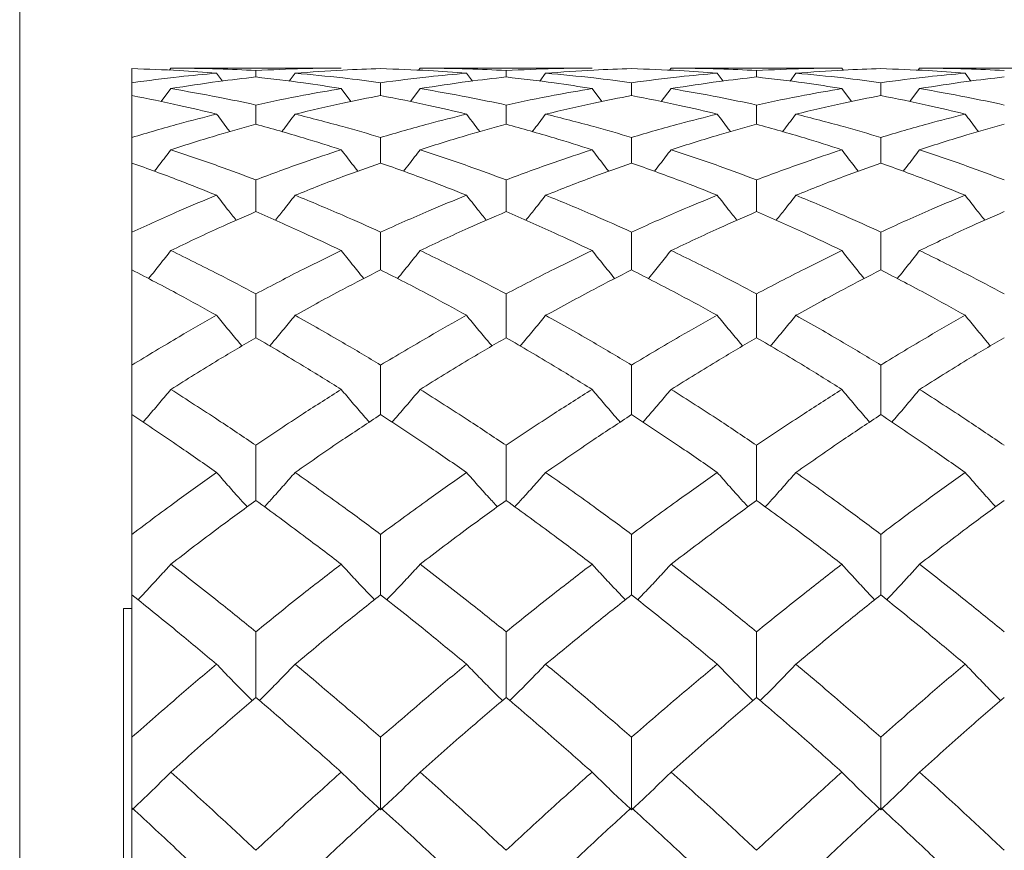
# Model space of a CAD drawing. Header units: inches. Extents: x 0.8 to 21, y 1.2 to 16.5.
# Tile 76 of 88: x 13.792 to 14.076, y 9.154 to 9.394. Entities that reach past the tile are written whole.
import ezdxf

# ---------------------------------------------------------------- set-up
doc = ezdxf.new("R2010")
doc.units = ezdxf.units.IN
doc.header["$MEASUREMENT"] = 0

msp = doc.modelspace()

# ---------------------------------------------------------------- linework, layer by layer
at = {"color": 7, "linetype": 'Continuous', "lineweight": 15}
for p, q in [((13.79172, 9.55174), (13.79172, 9.01771)), ((13.82413, 9.3799), (13.82413, 9.37585)), ((13.83535, 9.38005), (13.83491, 9.37945)), ((13.88452, 9.38005), (13.83535, 9.38005)), ((13.84856, 9.37857), (13.85022, 9.37632)), ((13.85986, 9.37749), (13.85986, 9.37936)), ((13.8712, 9.37857), (13.86951, 9.3763)), ((13.9073, 9.38005), (13.90685, 9.37945)), ((13.95691, 9.38005), (13.9073, 9.38005)), ((13.92068, 9.37857), (13.92236, 9.37632)), ((13.9321, 9.37749), (13.9321, 9.37936)), ((13.94352, 9.37857), (13.94182, 9.3763)), ((13.97971, 9.38005), (13.97927, 9.37945)), ((14.02898, 9.38005), (13.97971, 9.38005)), ((13.99305, 9.37857), (13.99472, 9.37633)), ((14.00441, 9.37749), (14.00441, 9.37936)), ((14.01573, 9.37857), (14.01405, 9.37629)), ((14.02898, 9.38005), (14.02939, 9.37948)), ((14.05145, 9.38005), (14.05101, 9.37945)), ((14.1005, 9.38005), (14.05145, 9.38005)), ((14.06462, 9.37857), (14.06627, 9.37632)), ((13.82413, 9.37585), (13.82413, 9.37213)), ((13.8959, 9.37213), (13.8959, 9.37585)), ((13.96832, 9.37213), (13.96832, 9.37585)), ((14.04023, 9.37213), (14.04023, 9.37585)), ((13.83535, 9.37414), (13.83257, 9.37038)), ((13.88452, 9.37414), (13.88731, 9.3704)), ((13.9073, 9.37414), (13.90448, 9.37038)), ((13.95691, 9.37414), (13.95971, 9.3704)), ((13.97971, 9.37414), (13.97689, 9.37037)), ((14.02898, 9.37414), (14.03175, 9.3704)), ((14.05145, 9.37414), (14.04867, 9.37037)), ((13.82413, 9.37213), (13.82413, 9.36004)), ((13.85986, 9.36384), (13.85986, 9.3694)), ((13.9321, 9.36384), (13.9321, 9.3694)), ((14.00441, 9.36384), (14.00441, 9.3694)), ((13.82413, 9.36004), (13.82413, 9.35265)), ((13.8959, 9.35265), (13.8959, 9.36004)), ((13.96832, 9.35265), (13.96832, 9.36004)), ((14.04023, 9.35265), (14.04023, 9.36004)), ((13.82413, 9.35265), (13.82413, 9.33271)), ((13.85986, 9.33861), (13.85986, 9.34779)), ((13.9321, 9.33861), (13.9321, 9.34779)), ((14.00441, 9.33861), (14.00441, 9.34779)), ((13.82413, 9.33271), (13.82413, 9.32178)), ((13.8959, 9.32178), (13.8959, 9.33271)), ((13.96832, 9.32178), (13.96832, 9.33271)), ((14.04023, 9.32178), (14.04023, 9.33271)), ((13.82413, 9.32178), (13.82413, 9.29431)), ((13.85986, 9.30221), (13.85986, 9.31486)), ((13.9321, 9.30221), (13.9321, 9.31486)), ((14.00441, 9.30221), (14.00441, 9.31486)), ((13.82413, 9.29431), (13.82413, 9.28)), ((13.8959, 9.28), (13.8959, 9.29431)), ((13.96832, 9.28), (13.96832, 9.29431)), ((14.04023, 9.28), (14.04023, 9.29431)), ((13.82413, 9.28), (13.82413, 9.24542)), ((13.85986, 9.25521), (13.85986, 9.27113)), ((13.9321, 9.25521), (13.9321, 9.27113)), ((14.00441, 9.25521), (14.00441, 9.27113)), ((13.82413, 9.24542), (13.82413, 9.22796)), ((13.8959, 9.22796), (13.8959, 9.24542)), ((13.96832, 9.22796), (13.96832, 9.24542)), ((14.04023, 9.22796), (14.04023, 9.24542)), ((13.82413, 9.22796), (13.82413, 9.18684)), ((13.82413, 9.22405), (13.82172, 9.22405)), ((13.82172, 9.22405), (13.82172, 9.05885)), ((13.85986, 9.19835), (13.85986, 9.21729)), ((13.9321, 9.19835), (13.9321, 9.21729)), ((14.00441, 9.19835), (14.00441, 9.21729)), ((13.82413, 9.18684), (13.82413, 9.1665)), ((13.8959, 9.1665), (13.8959, 9.18684)), ((13.96832, 9.1665), (13.96832, 9.18684)), ((14.04023, 9.1665), (14.04023, 9.18684)), ((13.82413, 9.1665), (13.82413, 9.11947))]:
    msp.add_line(p, q, dxfattribs=at)
for points, knots in [([(13.82413, 9.3799), (13.82867, 9.37975), (13.8368, 9.37947), (13.84496, 9.37885), (13.84856, 9.37857)], [0, 0, 0, 0, 0.559197, 1, 1, 1, 1]), ([(13.82413, 9.37585), (13.82867, 9.37645), (13.8368, 9.37752), (13.84496, 9.37825), (13.84856, 9.37857)], [0, 0, 0, 0, 0.559197, 1, 1, 1, 1]), ([(13.83535, 9.38005), (13.83991, 9.38001), (13.84807, 9.37995), (13.85626, 9.37954), (13.85986, 9.37936)], [0, 0, 0, 0, 0.559287, 1, 1, 1, 1]), ([(13.85986, 9.37936), (13.86446, 9.37958), (13.87267, 9.37998), (13.88089, 9.38003), (13.88452, 9.38005)], [0, 0, 0, 0, 0.5594855, 1, 1, 1, 1]), ([(13.8712, 9.37857), (13.8758, 9.37891), (13.88403, 9.37952), (13.89227, 9.37979), (13.8959, 9.3799)], [0, 0, 0, 0, 0.559577, 1, 1, 1, 1]), ([(13.8712, 9.37857), (13.8758, 9.37816), (13.88403, 9.37742), (13.89227, 9.37633), (13.8959, 9.37585)], [0, 0, 0, 0, 0.559577, 1, 1, 1, 1]), ([(13.8959, 9.3799), (13.90052, 9.37975), (13.90878, 9.37947), (13.91704, 9.37884), (13.92068, 9.37857)], [0, 0, 0, 0, 0.559775, 1, 1, 1, 1]), ([(13.8959, 9.37585), (13.90052, 9.37645), (13.90878, 9.37752), (13.91704, 9.37825), (13.92068, 9.37857)], [0, 0, 0, 0, 0.559775, 1, 1, 1, 1]), ([(13.9073, 9.38005), (13.91193, 9.38001), (13.92019, 9.37995), (13.92846, 9.37954), (13.9321, 9.37936)], [0, 0, 0, 0, 0.559867, 1, 1, 1, 1]), ([(13.9321, 9.37936), (13.93673, 9.37958), (13.945, 9.37998), (13.95327, 9.38003), (13.95691, 9.38005)], [0, 0, 0, 0, 0.560066, 1, 1, 1, 1]), ([(13.94352, 9.37857), (13.94815, 9.37891), (13.95642, 9.37952), (13.96468, 9.37979), (13.96832, 9.3799)], [0, 0, 0, 0, 0.560157, 1, 1, 1, 1]), ([(13.94352, 9.37857), (13.94815, 9.37816), (13.95642, 9.37742), (13.96468, 9.37633), (13.96832, 9.37585)], [0, 0, 0, 0, 0.560157, 1, 1, 1, 1]), ([(13.96832, 9.3799), (13.97294, 9.37975), (13.98119, 9.37947), (13.98943, 9.37884), (13.99305, 9.37857)], [0, 0, 0, 0, 0.560356, 1, 1, 1, 1]), ([(13.96832, 9.37585), (13.97294, 9.37645), (13.98119, 9.37752), (13.98943, 9.37825), (13.99305, 9.37857)], [0, 0, 0, 0, 0.560356, 1, 1, 1, 1]), ([(13.97971, 9.38005), (13.98433, 9.38001), (13.99257, 9.37995), (14.00079, 9.37954), (14.00441, 9.37936)], [0, 0, 0, 0, 0.560447, 1, 1, 1, 1]), ([(14.00441, 9.37936), (14.00901, 9.37958), (14.01721, 9.37998), (14.02538, 9.38003), (14.02898, 9.38005)], [0, 0, 0, 0, 0.560645, 1, 1, 1, 1]), ([(14.01573, 9.37857), (14.02032, 9.37891), (14.0285, 9.37952), (14.03665, 9.37979), (14.04023, 9.3799)], [0, 0, 0, 0, 0.560736, 1, 1, 1, 1]), ([(14.01573, 9.37857), (14.02032, 9.37816), (14.0285, 9.37742), (14.03665, 9.37633), (14.04023, 9.37585)], [0, 0, 0, 0, 0.560736, 1, 1, 1, 1]), ([(14.04023, 9.3799), (14.04478, 9.37975), (14.0529, 9.37947), (14.06104, 9.37884), (14.06462, 9.37857)], [0, 0, 0, 0, 0.559555, 1, 1, 1, 1]), ([(14.04023, 9.37585), (14.04478, 9.37645), (14.0529, 9.37752), (14.06104, 9.37825), (14.06462, 9.37857)], [0, 0, 0, 0, 0.559555, 1, 1, 1, 1]), ([(14.05145, 9.38005), (14.056, 9.38001), (14.06413, 9.37995), (14.0723, 9.37954), (14.0759, 9.37936)], [0, 0, 0, 0, 0.559215, 1, 1, 1, 1]), ([(13.83535, 9.37414), (13.83991, 9.37485), (13.84807, 9.37614), (13.85626, 9.37708), (13.85986, 9.37749)], [0, 0, 0, 0, 0.559287, 1, 1, 1, 1]), ([(13.85986, 9.37749), (13.86446, 9.37696), (13.87267, 9.376), (13.88089, 9.37471), (13.88452, 9.37414)], [0, 0, 0, 0, 0.559485, 1, 1, 1, 1]), ([(13.9073, 9.37414), (13.91193, 9.37485), (13.92019, 9.37614), (13.92846, 9.37708), (13.9321, 9.37749)], [0, 0, 0, 0, 0.559867, 1, 1, 1, 1]), ([(13.9321, 9.37749), (13.93673, 9.37696), (13.945, 9.376), (13.95327, 9.37471), (13.95691, 9.37414)], [0, 0, 0, 0, 0.560066, 1, 1, 1, 1]), ([(13.97971, 9.37414), (13.98433, 9.37486), (13.99257, 9.37614), (14.00079, 9.37708), (14.00441, 9.37749)], [0, 0, 0, 0, 0.560447, 1, 1, 1, 1]), ([(14.00441, 9.37749), (14.00901, 9.37696), (14.01721, 9.37601), (14.02538, 9.37471), (14.02898, 9.37414)], [0, 0, 0, 0, 0.560645, 1, 1, 1, 1]), ([(14.05145, 9.37414), (14.056, 9.37485), (14.06413, 9.37614), (14.0723, 9.37708), (14.0759, 9.37749)], [0, 0, 0, 0, 0.559215, 1, 1, 1, 1]), ([(13.83535, 9.37414), (13.83991, 9.37335), (13.84807, 9.37193), (13.85626, 9.37018), (13.85986, 9.3694)], [0, 0, 0, 0, 0.559287, 1, 1, 1, 1]), ([(13.85986, 9.3694), (13.86446, 9.37038), (13.87267, 9.37212), (13.88089, 9.37352), (13.88452, 9.37414)], [0, 0, 0, 0, 0.559485, 1, 1, 1, 1]), ([(13.9073, 9.37414), (13.91193, 9.37335), (13.92019, 9.37193), (13.92846, 9.37018), (13.9321, 9.3694)], [0, 0, 0, 0, 0.559867, 1, 1, 1, 1]), ([(13.9321, 9.3694), (13.93673, 9.37038), (13.945, 9.37212), (13.95327, 9.37352), (13.95691, 9.37414)], [0, 0, 0, 0, 0.560066, 1, 1, 1, 1]), ([(13.97971, 9.37414), (13.98433, 9.37334), (13.99257, 9.37193), (14.00079, 9.37018), (14.00441, 9.3694)], [0, 0, 0, 0, 0.560447, 1, 1, 1, 1]), ([(14.00441, 9.3694), (14.00901, 9.37038), (14.01721, 9.37212), (14.02538, 9.37352), (14.02898, 9.37414)], [0, 0, 0, 0, 0.560645, 1, 1, 1, 1]), ([(14.05145, 9.37414), (14.056, 9.37335), (14.06413, 9.37193), (14.0723, 9.37018), (14.0759, 9.3694)], [0, 0, 0, 0, 0.559215, 1, 1, 1, 1]), ([(13.82413, 9.37213), (13.82867, 9.37122), (13.8368, 9.36959), (13.84496, 9.36763), (13.84856, 9.36677)], [0, 0, 0, 0, 0.559197, 1, 1, 1, 1]), ([(13.8712, 9.36677), (13.8758, 9.36786), (13.88403, 9.36981), (13.89227, 9.37142), (13.8959, 9.37213)], [0, 0, 0, 0, 0.559577, 1, 1, 1, 1]), ([(13.8959, 9.37213), (13.90052, 9.37122), (13.90878, 9.3696), (13.91704, 9.36763), (13.92068, 9.36677)], [0, 0, 0, 0, 0.559775, 1, 1, 1, 1]), ([(13.94352, 9.36677), (13.94815, 9.36786), (13.95642, 9.36981), (13.96468, 9.37142), (13.96832, 9.37213)], [0, 0, 0, 0, 0.560157, 1, 1, 1, 1]), ([(13.96832, 9.37213), (13.97294, 9.37122), (13.98119, 9.3696), (13.98943, 9.36763), (13.99305, 9.36677)], [0, 0, 0, 0, 0.560356, 1, 1, 1, 1]), ([(14.01573, 9.36677), (14.02032, 9.36786), (14.0285, 9.36981), (14.03665, 9.37142), (14.04023, 9.37213)], [0, 0, 0, 0, 0.560736, 1, 1, 1, 1]), ([(14.04023, 9.37213), (14.04478, 9.37122), (14.0529, 9.3696), (14.06104, 9.36763), (14.06462, 9.36677)], [0, 0, 0, 0, 0.559555, 1, 1, 1, 1]), ([(13.82413, 9.36004), (13.82867, 9.36138), (13.8368, 9.36379), (13.84496, 9.36586), (13.84856, 9.36677)], [0, 0, 0, 0, 0.559197, 1, 1, 1, 1]), ([(13.84856, 9.36677), (13.84961, 9.36535), (13.85087, 9.36366), (13.85215, 9.36198), (13.85236, 9.36171)], [0, 0, 0, 0, 0.836465, 1, 1, 1, 1]), ([(13.8712, 9.36677), (13.87014, 9.36535), (13.86887, 9.36366), (13.86758, 9.36197), (13.86736, 9.36169)], [0, 0, 0, 0, 0.8321416, 1, 1, 1, 1]), ([(13.8712, 9.36677), (13.8758, 9.3656), (13.88403, 9.36352), (13.89227, 9.3611), (13.8959, 9.36004)], [0, 0, 0, 0, 0.559577, 1, 1, 1, 1]), ([(13.8959, 9.36004), (13.90052, 9.36139), (13.90878, 9.36379), (13.91704, 9.36586), (13.92068, 9.36677)], [0, 0, 0, 0, 0.559775, 1, 1, 1, 1]), ([(13.92068, 9.36677), (13.92174, 9.36536), (13.92302, 9.36366), (13.92431, 9.36199), (13.92453, 9.36171)], [0, 0, 0, 0, 0.833321, 1, 1, 1, 1]), ([(13.94352, 9.36677), (13.94246, 9.36536), (13.94118, 9.36366), (13.93988, 9.36198), (13.93966, 9.36169)], [0, 0, 0, 0, 0.829898, 1, 1, 1, 1]), ([(13.94352, 9.36677), (13.94815, 9.3656), (13.95642, 9.36352), (13.96468, 9.3611), (13.96832, 9.36004)], [0, 0, 0, 0, 0.560157, 1, 1, 1, 1]), ([(13.96832, 9.36004), (13.97294, 9.36139), (13.98119, 9.36379), (13.98943, 9.36586), (13.99305, 9.36677)], [0, 0, 0, 0, 0.560356, 1, 1, 1, 1]), ([(13.99305, 9.36677), (13.99411, 9.36535), (13.99538, 9.36366), (13.99667, 9.36199), (13.99688, 9.36171)], [0, 0, 0, 0, 0.834888, 1, 1, 1, 1]), ([(14.01573, 9.36677), (14.01468, 9.36535), (14.01341, 9.36365), (14.01212, 9.36197), (14.01191, 9.36169)], [0, 0, 0, 0, 0.832348, 1, 1, 1, 1]), ([(14.01573, 9.36677), (14.02032, 9.3656), (14.0285, 9.36352), (14.03665, 9.3611), (14.04023, 9.36004)], [0, 0, 0, 0, 0.560736, 1, 1, 1, 1]), ([(14.04023, 9.36004), (14.04478, 9.36139), (14.0529, 9.36379), (14.06104, 9.36586), (14.06462, 9.36677)], [0, 0, 0, 0, 0.559555, 1, 1, 1, 1]), ([(14.06462, 9.36677), (14.06567, 9.36535), (14.06693, 9.36366), (14.06821, 9.36198), (14.06841, 9.36171)], [0, 0, 0, 0, 0.837188, 1, 1, 1, 1]), ([(13.83535, 9.35649), (13.83991, 9.35795), (13.84807, 9.36056), (13.85626, 9.36284), (13.85986, 9.36384)], [0, 0, 0, 0, 0.559287, 1, 1, 1, 1]), ([(13.85986, 9.36384), (13.86446, 9.36256), (13.87267, 9.36027), (13.88089, 9.35764), (13.88452, 9.35649)], [0, 0, 0, 0, 0.559485, 1, 1, 1, 1]), ([(13.9073, 9.35649), (13.91193, 9.35795), (13.92019, 9.36056), (13.92846, 9.36284), (13.9321, 9.36384)], [0, 0, 0, 0, 0.559867, 1, 1, 1, 1]), ([(13.9321, 9.36384), (13.93673, 9.36256), (13.945, 9.36027), (13.95327, 9.35764), (13.95691, 9.35649)], [0, 0, 0, 0, 0.560066, 1, 1, 1, 1]), ([(13.97971, 9.35649), (13.98433, 9.35795), (13.99257, 9.36056), (14.00079, 9.36284), (14.00441, 9.36384)], [0, 0, 0, 0, 0.560447, 1, 1, 1, 1]), ([(14.00441, 9.36384), (14.00901, 9.36256), (14.01721, 9.36027), (14.02538, 9.35764), (14.02898, 9.35649)], [0, 0, 0, 0, 0.560645, 1, 1, 1, 1]), ([(14.05145, 9.35649), (14.056, 9.35795), (14.06413, 9.36056), (14.0723, 9.36284), (14.0759, 9.36384)], [0, 0, 0, 0, 0.559215, 1, 1, 1, 1]), ([(13.83535, 9.35649), (13.8343, 9.35509), (13.83273, 9.35301), (13.83113, 9.35094), (13.83061, 9.35026)], [0, 0, 0, 0, 0.669866, 1, 1, 1, 1]), ([(13.83535, 9.35649), (13.83991, 9.35495), (13.84807, 9.35221), (13.85626, 9.34914), (13.85986, 9.34779)], [0, 0, 0, 0, 0.559287, 1, 1, 1, 1]), ([(13.85986, 9.34779), (13.86446, 9.3495), (13.87267, 9.35257), (13.88089, 9.35529), (13.88452, 9.35649)], [0, 0, 0, 0, 0.559485, 1, 1, 1, 1]), ([(13.88452, 9.35649), (13.88558, 9.3551), (13.88716, 9.35302), (13.88878, 9.35095), (13.88931, 9.35027)], [0, 0, 0, 0, 0.668322, 1, 1, 1, 1]), ([(13.9073, 9.35649), (13.90624, 9.3551), (13.90465, 9.35301), (13.90303, 9.35094), (13.90249, 9.35025)], [0, 0, 0, 0, 0.666156, 1, 1, 1, 1]), ([(13.9073, 9.35649), (13.91193, 9.35495), (13.92019, 9.35222), (13.92846, 9.34914), (13.9321, 9.34779)], [0, 0, 0, 0, 0.559867, 1, 1, 1, 1]), ([(13.9321, 9.34779), (13.93673, 9.34951), (13.945, 9.35256), (13.95327, 9.35529), (13.95691, 9.35649)], [0, 0, 0, 0, 0.560066, 1, 1, 1, 1]), ([(13.95691, 9.35649), (13.95797, 9.3551), (13.95956, 9.35302), (13.96118, 9.35096), (13.96171, 9.35027)], [0, 0, 0, 0, 0.667719, 1, 1, 1, 1]), ([(13.97971, 9.35649), (13.97865, 9.3551), (13.97706, 9.35301), (13.97544, 9.35094), (13.9749, 9.35025)], [0, 0, 0, 0, 0.666219, 1, 1, 1, 1]), ([(13.97971, 9.35649), (13.98433, 9.35495), (13.99257, 9.35222), (14.00079, 9.34914), (14.00441, 9.34779)], [0, 0, 0, 0, 0.560447, 1, 1, 1, 1]), ([(14.00441, 9.34779), (14.00901, 9.34951), (14.01721, 9.35256), (14.02538, 9.35529), (14.02898, 9.35649)], [0, 0, 0, 0, 0.560645, 1, 1, 1, 1]), ([(14.02898, 9.35649), (14.03003, 9.35509), (14.0316, 9.35301), (14.0332, 9.35095), (14.03372, 9.35027)], [0, 0, 0, 0, 0.6709005, 1, 1, 1, 1]), ([(14.05145, 9.35649), (14.0504, 9.35509), (14.04883, 9.353), (14.04724, 9.35093), (14.04671, 9.35025)], [0, 0, 0, 0, 0.6700815, 1, 1, 1, 1]), ([(14.05145, 9.35649), (14.056, 9.35495), (14.06413, 9.35221), (14.0723, 9.34914), (14.0759, 9.34779)], [0, 0, 0, 0, 0.559215, 1, 1, 1, 1]), ([(13.82413, 9.35265), (13.82867, 9.351), (13.8368, 9.34806), (13.84496, 9.34478), (13.84856, 9.34334)], [0, 0, 0, 0, 0.559197, 1, 1, 1, 1]), ([(13.8712, 9.34334), (13.8758, 9.34517), (13.88403, 9.34843), (13.89227, 9.35136), (13.8959, 9.35265)], [0, 0, 0, 0, 0.559577, 1, 1, 1, 1]), ([(13.8959, 9.35265), (13.90052, 9.351), (13.90878, 9.34806), (13.91704, 9.34478), (13.92068, 9.34334)], [0, 0, 0, 0, 0.559775, 1, 1, 1, 1]), ([(13.94352, 9.34334), (13.94815, 9.34517), (13.95642, 9.34843), (13.96468, 9.35136), (13.96832, 9.35265)], [0, 0, 0, 0, 0.560157, 1, 1, 1, 1]), ([(13.96832, 9.35265), (13.97294, 9.351), (13.98119, 9.34806), (13.98943, 9.34478), (13.99305, 9.34334)], [0, 0, 0, 0, 0.560356, 1, 1, 1, 1]), ([(14.01573, 9.34334), (14.02032, 9.34517), (14.0285, 9.34843), (14.03665, 9.35136), (14.04023, 9.35265)], [0, 0, 0, 0, 0.560736, 1, 1, 1, 1]), ([(14.04023, 9.35265), (14.04478, 9.351), (14.0529, 9.34806), (14.06104, 9.34478), (14.06462, 9.34334)], [0, 0, 0, 0, 0.559555, 1, 1, 1, 1]), ([(13.82413, 9.33271), (13.82867, 9.33478), (13.8368, 9.33849), (13.84496, 9.34186), (13.84856, 9.34334)], [0, 0, 0, 0, 0.559197, 1, 1, 1, 1]), ([(13.84856, 9.34334), (13.84962, 9.34197), (13.85148, 9.33955), (13.85338, 9.33715), (13.85421, 9.33611)], [0, 0, 0, 0, 0.565263, 1, 1, 1, 1]), ([(13.8712, 9.34334), (13.87014, 9.34198), (13.86826, 9.33955), (13.86635, 9.33715), (13.86552, 9.3361)], [0, 0, 0, 0, 0.563649, 1, 1, 1, 1]), ([(13.8712, 9.34334), (13.8758, 9.34145), (13.88403, 9.33806), (13.89227, 9.33435), (13.8959, 9.33271)], [0, 0, 0, 0, 0.559577, 1, 1, 1, 1]), ([(13.8959, 9.33271), (13.90052, 9.33479), (13.90878, 9.33849), (13.91704, 9.34186), (13.92068, 9.34334)], [0, 0, 0, 0, 0.559775, 1, 1, 1, 1]), ([(13.92068, 9.34334), (13.92174, 9.34198), (13.92363, 9.33956), (13.92555, 9.33716), (13.92639, 9.33611)], [0, 0, 0, 0, 0.563174, 1, 1, 1, 1]), ([(13.94352, 9.34334), (13.94246, 9.34198), (13.94057, 9.33955), (13.93864, 9.33715), (13.9378, 9.3361)], [0, 0, 0, 0, 0.562095, 1, 1, 1, 1]), ([(13.94352, 9.34334), (13.94815, 9.34145), (13.95642, 9.33806), (13.96468, 9.33435), (13.96832, 9.33271)], [0, 0, 0, 0, 0.560157, 1, 1, 1, 1]), ([(13.96832, 9.33271), (13.97294, 9.33479), (13.98119, 9.33848), (13.98943, 9.34186), (13.99305, 9.34334)], [0, 0, 0, 0, 0.560356, 1, 1, 1, 1]), ([(13.99305, 9.34334), (13.99411, 9.34198), (13.99599, 9.33956), (13.9979, 9.33716), (13.99873, 9.33611)], [0, 0, 0, 0, 0.564284, 1, 1, 1, 1]), ([(14.01573, 9.34334), (14.01468, 9.34197), (14.0128, 9.33955), (14.0109, 9.33714), (14.01006, 9.3361)], [0, 0, 0, 0, 0.563734, 1, 1, 1, 1]), ([(14.01573, 9.34334), (14.02032, 9.34145), (14.0285, 9.33806), (14.03665, 9.33435), (14.04023, 9.33271)], [0, 0, 0, 0, 0.560736, 1, 1, 1, 1]), ([(14.04023, 9.33271), (14.04478, 9.33479), (14.0529, 9.33849), (14.06104, 9.34186), (14.06462, 9.34334)], [0, 0, 0, 0, 0.559555, 1, 1, 1, 1]), ([(14.06462, 9.34334), (14.06567, 9.34197), (14.06754, 9.33955), (14.06943, 9.33715), (14.07025, 9.33611)], [0, 0, 0, 0, 0.565748, 1, 1, 1, 1]), ([(13.83535, 9.32738), (13.83991, 9.32957), (13.84807, 9.33347), (13.85626, 9.33704), (13.85986, 9.33861)], [0, 0, 0, 0, 0.559287, 1, 1, 1, 1]), ([(13.85986, 9.33861), (13.86446, 9.3366), (13.87267, 9.33301), (13.88089, 9.3291), (13.88452, 9.32738)], [0, 0, 0, 0, 0.559485, 1, 1, 1, 1]), ([(13.9073, 9.32738), (13.91193, 9.32957), (13.92019, 9.33347), (13.92846, 9.33704), (13.9321, 9.33861)], [0, 0, 0, 0, 0.559867, 1, 1, 1, 1]), ([(13.9321, 9.33861), (13.93673, 9.3366), (13.945, 9.33302), (13.95327, 9.3291), (13.95691, 9.32738)], [0, 0, 0, 0, 0.560066, 1, 1, 1, 1]), ([(13.97971, 9.32738), (13.98433, 9.32957), (13.99257, 9.33346), (14.00079, 9.33704), (14.00441, 9.33861)], [0, 0, 0, 0, 0.560447, 1, 1, 1, 1]), ([(14.00441, 9.33861), (14.00901, 9.3366), (14.01721, 9.33302), (14.02538, 9.3291), (14.02898, 9.32738)], [0, 0, 0, 0, 0.560645, 1, 1, 1, 1]), ([(14.05145, 9.32738), (14.056, 9.32957), (14.06413, 9.33347), (14.0723, 9.33704), (14.0759, 9.33861)], [0, 0, 0, 0, 0.559215, 1, 1, 1, 1]), ([(13.83535, 9.32738), (13.8343, 9.32604), (13.83219, 9.32337), (13.83004, 9.32066), (13.82893, 9.3193), (13.8289, 9.31927)], [0, 0, 0, 0, 0.49335, 0.986699, 1, 1, 1, 1]), ([(13.83535, 9.32738), (13.83991, 9.32513), (13.84807, 9.32111), (13.85626, 9.31677), (13.85986, 9.31486)], [0, 0, 0, 0, 0.559287, 1, 1, 1, 1]), ([(13.85986, 9.31486), (13.86446, 9.31728), (13.87267, 9.32161), (13.88089, 9.32562), (13.88452, 9.32738)], [0, 0, 0, 0, 0.559485, 1, 1, 1, 1]), ([(13.88452, 9.32738), (13.88558, 9.32605), (13.88771, 9.32338), (13.88988, 9.32068), (13.89101, 9.31932), (13.89105, 9.31928)], [0, 0, 0, 0, 0.491483, 0.982966, 1, 1, 1, 1]), ([(13.9073, 9.32738), (13.90624, 9.32605), (13.90411, 9.32339), (13.90192, 9.32068), (13.90079, 9.31932), (13.90075, 9.31927)], [0, 0, 0, 0, 0.490586, 0.981173, 1, 1, 1, 1]), ([(13.9073, 9.32738), (13.91193, 9.32513), (13.92019, 9.32111), (13.92846, 9.31677), (13.9321, 9.31486)], [0, 0, 0, 0, 0.559867, 1, 1, 1, 1]), ([(13.9321, 9.31486), (13.93673, 9.31728), (13.945, 9.32161), (13.95327, 9.32562), (13.95691, 9.32738)], [0, 0, 0, 0, 0.560066, 1, 1, 1, 1]), ([(13.95691, 9.32738), (13.95797, 9.32605), (13.9601, 9.32339), (13.96228, 9.32069), (13.96342, 9.31933), (13.96346, 9.31928)], [0, 0, 0, 0, 0.491066, 0.982132, 1, 1, 1, 1]), ([(13.97971, 9.32738), (13.97865, 9.32605), (13.97652, 9.32338), (13.97434, 9.32068), (13.97321, 9.31932), (13.97316, 9.31927)], [0, 0, 0, 0, 0.490618, 0.981236, 1, 1, 1, 1]), ([(13.97971, 9.32738), (13.98433, 9.32513), (13.99257, 9.32111), (14.00079, 9.31677), (14.00441, 9.31486)], [0, 0, 0, 0, 0.560447, 1, 1, 1, 1]), ([(14.00441, 9.31486), (14.00901, 9.31729), (14.01721, 9.32161), (14.02538, 9.32562), (14.02898, 9.32738)], [0, 0, 0, 0, 0.560645, 1, 1, 1, 1]), ([(14.02898, 9.32738), (14.03003, 9.32604), (14.03214, 9.32337), (14.0343, 9.32067), (14.03541, 9.31931), (14.03544, 9.31928)], [0, 0, 0, 0, 0.493448, 0.986896, 1, 1, 1, 1]), ([(14.05145, 9.32738), (14.05039, 9.32604), (14.04829, 9.32336), (14.04614, 9.32066), (14.04503, 9.3193), (14.045, 9.31926)], [0, 0, 0, 0, 0.493453, 0.986907, 1, 1, 1, 1]), ([(14.05145, 9.32738), (14.056, 9.32513), (14.06413, 9.32111), (14.0723, 9.31677), (14.0759, 9.31486)], [0, 0, 0, 0, 0.559215, 1, 1, 1, 1]), ([(13.82413, 9.32178), (13.82867, 9.31942), (13.8368, 9.3152), (13.84496, 9.31067), (13.84856, 9.30867)], [0, 0, 0, 0, 0.559197, 1, 1, 1, 1]), ([(13.8712, 9.30867), (13.8758, 9.3112), (13.88403, 9.31573), (13.89227, 9.31993), (13.8959, 9.32178)], [0, 0, 0, 0, 0.559577, 1, 1, 1, 1]), ([(13.8959, 9.32178), (13.90052, 9.31942), (13.90878, 9.3152), (13.91704, 9.31067), (13.92068, 9.30867)], [0, 0, 0, 0, 0.559775, 1, 1, 1, 1]), ([(13.94352, 9.30867), (13.94815, 9.3112), (13.95642, 9.31572), (13.96468, 9.31993), (13.96832, 9.32178)], [0, 0, 0, 0, 0.560157, 1, 1, 1, 1]), ([(13.96832, 9.32178), (13.97294, 9.31942), (13.98119, 9.3152), (13.98943, 9.31066), (13.99305, 9.30867)], [0, 0, 0, 0, 0.560356, 1, 1, 1, 1]), ([(14.01573, 9.30867), (14.02032, 9.3112), (14.0285, 9.31572), (14.03665, 9.31993), (14.04023, 9.32178)], [0, 0, 0, 0, 0.560736, 1, 1, 1, 1]), ([(14.04023, 9.32178), (14.04478, 9.31942), (14.0529, 9.3152), (14.06104, 9.31067), (14.06462, 9.30867)], [0, 0, 0, 0, 0.559555, 1, 1, 1, 1]), ([(13.82413, 9.29431), (13.82867, 9.29707), (13.8368, 9.30201), (13.84496, 9.30663), (13.84856, 9.30867)], [0, 0, 0, 0, 0.559197, 1, 1, 1, 1]), ([(13.84856, 9.30867), (13.84962, 9.30737), (13.85173, 9.30477), (13.85416, 9.30182), (13.85555, 9.30018), (13.85585, 9.29983)], [0, 0, 0, 0, 0.439182, 0.878364, 1, 1, 1, 1]), ([(13.8712, 9.30867), (13.87014, 9.30737), (13.86802, 9.30477), (13.86558, 9.30182), (13.86418, 9.30018), (13.86388, 9.29982)], [0, 0, 0, 0, 0.438369, 0.876737, 1, 1, 1, 1]), ([(13.8712, 9.30867), (13.8758, 9.30607), (13.88403, 9.30143), (13.89227, 9.29649), (13.8959, 9.29431)], [0, 0, 0, 0, 0.559577, 1, 1, 1, 1]), ([(13.8959, 9.29431), (13.90052, 9.29707), (13.90878, 9.30201), (13.91704, 9.30663), (13.92068, 9.30867)], [0, 0, 0, 0, 0.559775, 1, 1, 1, 1]), ([(13.92068, 9.30867), (13.92175, 9.30737), (13.92387, 9.30478), (13.92633, 9.30184), (13.92774, 9.3002), (13.92805, 9.29983)], [0, 0, 0, 0, 0.437569, 0.875137, 1, 1, 1, 1]), ([(13.94352, 9.30867), (13.94246, 9.30737), (13.94033, 9.30478), (13.93787, 9.30183), (13.93646, 9.30019), (13.93614, 9.29982)], [0, 0, 0, 0, 0.43714, 0.87428, 1, 1, 1, 1]), ([(13.94352, 9.30867), (13.94815, 9.30607), (13.95642, 9.30143), (13.96468, 9.29648), (13.96832, 9.29431)], [0, 0, 0, 0, 0.560157, 1, 1, 1, 1]), ([(13.96832, 9.29431), (13.97294, 9.29707), (13.98119, 9.30201), (13.98943, 9.30664), (13.99305, 9.30867)], [0, 0, 0, 0, 0.560356, 1, 1, 1, 1]), ([(13.99305, 9.30867), (13.99411, 9.30737), (13.99624, 9.30478), (13.99868, 9.30183), (14.00008, 9.30019), (14.00038, 9.29983)], [0, 0, 0, 0, 0.438459, 0.876918, 1, 1, 1, 1]), ([(14.01573, 9.30867), (14.01468, 9.30737), (14.01256, 9.30477), (14.01012, 9.30182), (14.00873, 9.30018), (14.00842, 9.29982)], [0, 0, 0, 0, 0.438414, 0.876828, 1, 1, 1, 1]), ([(14.01573, 9.30867), (14.02032, 9.30607), (14.0285, 9.30144), (14.03665, 9.29648), (14.04023, 9.29431)], [0, 0, 0, 0, 0.560736, 1, 1, 1, 1]), ([(14.04023, 9.29431), (14.04478, 9.29707), (14.0529, 9.30201), (14.06104, 9.30663), (14.06462, 9.30867)], [0, 0, 0, 0, 0.559555, 1, 1, 1, 1]), ([(14.06462, 9.30867), (14.06567, 9.30737), (14.06779, 9.30476), (14.07021, 9.30182), (14.07159, 9.30018), (14.07189, 9.29983)], [0, 0, 0, 0, 0.4395587, 0.8791174, 1, 1, 1, 1]), ([(13.83535, 9.28728), (13.83991, 9.29015), (13.84807, 9.29528), (13.85626, 9.30009), (13.85986, 9.30221)], [0, 0, 0, 0, 0.559287, 1, 1, 1, 1]), ([(13.85986, 9.30221), (13.86446, 9.29951), (13.87267, 9.29468), (13.88089, 9.28954), (13.88452, 9.28728)], [0, 0, 0, 0, 0.559485, 1, 1, 1, 1]), ([(13.9073, 9.28728), (13.91193, 9.29015), (13.92019, 9.29528), (13.92846, 9.30009), (13.9321, 9.30221)], [0, 0, 0, 0, 0.559867, 1, 1, 1, 1]), ([(13.9321, 9.30221), (13.93673, 9.29951), (13.945, 9.29468), (13.95327, 9.28954), (13.95691, 9.28728)], [0, 0, 0, 0, 0.560066, 1, 1, 1, 1]), ([(13.97971, 9.28728), (13.98433, 9.29015), (13.99257, 9.29527), (14.00079, 9.30009), (14.00441, 9.30221)], [0, 0, 0, 0, 0.560447, 1, 1, 1, 1]), ([(14.00441, 9.30221), (14.00901, 9.29951), (14.01721, 9.29468), (14.02538, 9.28954), (14.02898, 9.28728)], [0, 0, 0, 0, 0.560645, 1, 1, 1, 1]), ([(14.05145, 9.28728), (14.056, 9.29015), (14.06413, 9.29528), (14.0723, 9.30009), (14.0759, 9.30221)], [0, 0, 0, 0, 0.559215, 1, 1, 1, 1]), ([(13.83535, 9.28728), (13.8343, 9.28602), (13.83219, 9.28349), (13.82952, 9.28034), (13.82789, 9.27847), (13.82734, 9.27783)], [0, 0, 0, 0, 0.398587, 0.797173, 1, 1, 1, 1]), ([(13.83535, 9.28728), (13.83991, 9.28435), (13.84807, 9.2791), (13.85626, 9.27357), (13.85986, 9.27113)], [0, 0, 0, 0, 0.559287, 1, 1, 1, 1]), ([(13.85986, 9.27113), (13.86446, 9.27422), (13.87267, 9.27976), (13.88089, 9.28498), (13.88452, 9.28728)], [0, 0, 0, 0, 0.559485, 1, 1, 1, 1]), ([(13.88452, 9.28728), (13.88558, 9.28602), (13.8877, 9.28351), (13.89041, 9.28036), (13.89207, 9.27848), (13.89264, 9.27784)], [0, 0, 0, 0, 0.396783, 0.793565, 1, 1, 1, 1]), ([(13.9073, 9.28728), (13.90624, 9.28602), (13.90411, 9.28351), (13.9014, 9.28036), (13.89973, 9.27848), (13.89916, 9.27783)], [0, 0, 0, 0, 0.396335, 0.79267, 1, 1, 1, 1]), ([(13.9073, 9.28728), (13.91193, 9.28435), (13.92019, 9.27911), (13.92846, 9.27357), (13.9321, 9.27113)], [0, 0, 0, 0, 0.5598669, 1, 1, 1, 1]), ([(13.9321, 9.27113), (13.93673, 9.27423), (13.945, 9.27975), (13.95327, 9.28498), (13.95691, 9.28728)], [0, 0, 0, 0, 0.560066, 1, 1, 1, 1]), ([(13.95691, 9.28728), (13.95797, 9.28602), (13.9601, 9.28351), (13.96281, 9.28036), (13.96448, 9.27848), (13.96505, 9.27784)], [0, 0, 0, 0, 0.3964591, 0.7929182, 1, 1, 1, 1]), ([(13.97971, 9.28728), (13.97865, 9.28602), (13.97652, 9.28351), (13.97381, 9.28036), (13.97215, 9.27848), (13.97158, 9.27783)], [0, 0, 0, 0, 0.3963552, 0.7927105, 1, 1, 1, 1]), ([(13.97971, 9.28728), (13.98433, 9.28435), (13.99257, 9.27911), (14.00079, 9.27357), (14.00441, 9.27113)], [0, 0, 0, 0, 0.560447, 1, 1, 1, 1]), ([(14.00441, 9.27113), (14.00901, 9.27423), (14.01721, 9.27975), (14.02538, 9.28498), (14.02898, 9.28728)], [0, 0, 0, 0, 0.560645, 1, 1, 1, 1]), ([(14.02898, 9.28728), (14.03003, 9.28602), (14.03214, 9.2835), (14.03482, 9.28035), (14.03646, 9.27847), (14.03701, 9.27784)], [0, 0, 0, 0, 0.398409, 0.796819, 1, 1, 1, 1]), ([(14.05145, 9.28728), (14.0504, 9.28602), (14.04829, 9.28349), (14.04563, 9.28034), (14.04399, 9.27846), (14.04344, 9.27783)], [0, 0, 0, 0, 0.398645, 0.797291, 1, 1, 1, 1]), ([(14.05145, 9.28728), (14.056, 9.28435), (14.06413, 9.2791), (14.0723, 9.27357), (14.0759, 9.27113)], [0, 0, 0, 0, 0.559215, 1, 1, 1, 1]), ([(13.82413, 9.28), (13.82867, 9.27696), (13.8368, 9.27153), (13.84496, 9.26582), (13.84856, 9.2633)], [0, 0, 0, 0, 0.559197, 1, 1, 1, 1]), ([(13.8712, 9.2633), (13.8758, 9.26649), (13.88403, 9.2722), (13.89227, 9.27761), (13.8959, 9.28)], [0, 0, 0, 0, 0.559577, 1, 1, 1, 1]), ([(13.8959, 9.28), (13.90052, 9.27696), (13.90878, 9.27153), (13.91704, 9.26581), (13.92068, 9.2633)], [0, 0, 0, 0, 0.559775, 1, 1, 1, 1]), ([(13.94352, 9.2633), (13.94815, 9.26649), (13.95642, 9.2722), (13.96468, 9.27761), (13.96832, 9.28)], [0, 0, 0, 0, 0.560157, 1, 1, 1, 1]), ([(13.96832, 9.28), (13.97294, 9.27696), (13.98119, 9.27154), (13.98943, 9.26581), (13.99305, 9.2633)], [0, 0, 0, 0, 0.560356, 1, 1, 1, 1]), ([(14.01573, 9.2633), (14.02032, 9.26649), (14.0285, 9.2722), (14.03665, 9.27762), (14.04023, 9.28)], [0, 0, 0, 0, 0.560736, 1, 1, 1, 1]), ([(14.04023, 9.28), (14.04478, 9.27696), (14.0529, 9.27153), (14.06104, 9.26581), (14.06462, 9.2633)], [0, 0, 0, 0, 0.559555, 1, 1, 1, 1]), ([(13.82413, 9.24542), (13.82867, 9.24884), (13.8368, 9.25494), (13.84496, 9.26074), (13.84856, 9.2633)], [0, 0, 0, 0, 0.559197, 1, 1, 1, 1]), ([(13.84856, 9.2633), (13.84962, 9.26208), (13.85173, 9.25965), (13.85466, 9.25634), (13.85656, 9.25426), (13.85737, 9.25338)], [0, 0, 0, 0, 0.364622, 0.729243, 1, 1, 1, 1]), ([(13.8712, 9.2633), (13.87014, 9.26208), (13.86802, 9.25966), (13.86507, 9.25635), (13.86317, 9.25426), (13.86236, 9.25337)], [0, 0, 0, 0, 0.364133, 0.728266, 1, 1, 1, 1]), ([(13.8712, 9.2633), (13.8758, 9.26004), (13.88403, 9.25422), (13.89227, 9.24811), (13.8959, 9.24542)], [0, 0, 0, 0, 0.559577, 1, 1, 1, 1]), ([(13.8959, 9.24542), (13.90052, 9.24884), (13.90878, 9.25494), (13.91704, 9.26074), (13.92068, 9.2633)], [0, 0, 0, 0, 0.559775, 1, 1, 1, 1]), ([(13.92068, 9.2633), (13.92175, 9.26209), (13.92387, 9.25967), (13.92684, 9.25636), (13.92876, 9.25427), (13.92958, 9.25338)], [0, 0, 0, 0, 0.363283, 0.726566, 1, 1, 1, 1]), ([(13.94352, 9.2633), (13.94246, 9.26209), (13.94033, 9.25967), (13.93736, 9.25636), (13.93544, 9.25427), (13.93461, 9.25337)], [0, 0, 0, 0, 0.363108, 0.726215, 1, 1, 1, 1]), ([(13.94352, 9.2633), (13.94815, 9.26004), (13.95642, 9.25422), (13.96468, 9.24811), (13.96832, 9.24542)], [0, 0, 0, 0, 0.560157, 1, 1, 1, 1]), ([(13.96832, 9.24542), (13.97294, 9.24884), (13.98119, 9.25493), (13.98943, 9.26074), (13.99305, 9.2633)], [0, 0, 0, 0, 0.560356, 1, 1, 1, 1]), ([(13.99305, 9.2633), (13.99411, 9.26208), (13.99624, 9.25966), (13.99918, 9.25635), (14.00109, 9.25427), (14.0019, 9.25338)], [0, 0, 0, 0, 0.364034, 0.728068, 1, 1, 1, 1]), ([(14.01573, 9.2633), (14.01468, 9.26208), (14.01256, 9.25966), (14.00962, 9.25634), (14.00772, 9.25426), (14.0069, 9.25337)], [0, 0, 0, 0, 0.364172, 0.728343, 1, 1, 1, 1]), ([(14.01573, 9.2633), (14.02032, 9.26004), (14.0285, 9.25422), (14.03665, 9.24811), (14.04023, 9.24542)], [0, 0, 0, 0, 0.560736, 1, 1, 1, 1]), ([(14.04023, 9.24542), (14.04478, 9.24884), (14.0529, 9.25494), (14.06104, 9.26074), (14.06462, 9.2633)], [0, 0, 0, 0, 0.559555, 1, 1, 1, 1]), ([(14.06462, 9.2633), (14.06567, 9.26208), (14.06778, 9.25965), (14.07071, 9.25634), (14.0726, 9.25426), (14.07341, 9.25338)], [0, 0, 0, 0, 0.3649352, 0.7298706, 1, 1, 1, 1]), ([(13.83535, 9.23681), (13.83991, 9.24032), (13.84807, 9.2466), (13.85626, 9.25258), (13.85986, 9.25521)], [0, 0, 0, 0, 0.5592875, 1, 1, 1, 1]), ([(13.85986, 9.25521), (13.86446, 9.25186), (13.87267, 9.24586), (13.88089, 9.23958), (13.88452, 9.23681)], [0, 0, 0, 0, 0.559485, 1, 1, 1, 1]), ([(13.9073, 9.23681), (13.91193, 9.24032), (13.92019, 9.2466), (13.92846, 9.25258), (13.9321, 9.25521)], [0, 0, 0, 0, 0.559867, 1, 1, 1, 1]), ([(13.9321, 9.25521), (13.93673, 9.25185), (13.945, 9.24586), (13.95327, 9.23958), (13.95691, 9.23681)], [0, 0, 0, 0, 0.560066, 1, 1, 1, 1]), ([(13.97971, 9.23681), (13.98433, 9.24033), (13.99257, 9.24659), (14.00079, 9.25258), (14.00441, 9.25521)], [0, 0, 0, 0, 0.560447, 1, 1, 1, 1]), ([(14.00441, 9.25521), (14.00901, 9.25185), (14.01721, 9.24586), (14.02538, 9.23957), (14.02898, 9.23681)], [0, 0, 0, 0, 0.560645, 1, 1, 1, 1]), ([(14.05145, 9.23681), (14.056, 9.24032), (14.06413, 9.2466), (14.0723, 9.25258), (14.0759, 9.25521)], [0, 0, 0, 0, 0.559215, 1, 1, 1, 1]), ([(13.83535, 9.23681), (13.8343, 9.23565), (13.83219, 9.23332), (13.82904, 9.22989), (13.82692, 9.22764), (13.82588, 9.22654)], [0, 0, 0, 0, 0.3380369, 0.6760739, 1, 1, 1, 1]), ([(13.83535, 9.23681), (13.83991, 9.23324), (13.84807, 9.22686), (13.85626, 9.22022), (13.85986, 9.21729)], [0, 0, 0, 0, 0.5592875, 1, 1, 1, 1]), ([(13.85986, 9.21729), (13.86446, 9.22101), (13.87267, 9.22765), (13.88089, 9.23401), (13.88452, 9.23681)], [0, 0, 0, 0, 0.559485, 1, 1, 1, 1]), ([(13.88452, 9.23681), (13.88558, 9.23565), (13.8877, 9.23333), (13.8909, 9.2299), (13.89306, 9.22765), (13.89412, 9.22654)], [0, 0, 0, 0, 0.336377, 0.672754, 1, 1, 1, 1]), ([(13.9073, 9.23681), (13.90624, 9.23565), (13.90411, 9.23333), (13.90091, 9.22991), (13.89875, 9.22765), (13.89768, 9.22654)], [0, 0, 0, 0, 0.3361231, 0.6722463, 1, 1, 1, 1]), ([(13.9073, 9.23681), (13.91193, 9.23324), (13.92019, 9.22687), (13.92846, 9.22022), (13.9321, 9.21729)], [0, 0, 0, 0, 0.559867, 1, 1, 1, 1]), ([(13.9321, 9.21729), (13.93673, 9.22101), (13.945, 9.22765), (13.95327, 9.23401), (13.95691, 9.23681)], [0, 0, 0, 0, 0.560066, 1, 1, 1, 1]), ([(13.95691, 9.23681), (13.95797, 9.23565), (13.9601, 9.23333), (13.9633, 9.22991), (13.96546, 9.22766), (13.96653, 9.22654)], [0, 0, 0, 0, 0.3361053, 0.6722107, 1, 1, 1, 1]), ([(13.97971, 9.23681), (13.97865, 9.23565), (13.97652, 9.23333), (13.97333, 9.2299), (13.97116, 9.22765), (13.9701, 9.22654)], [0, 0, 0, 0, 0.336144, 0.672288, 1, 1, 1, 1]), ([(13.97971, 9.23681), (13.98433, 9.23324), (13.99257, 9.22687), (14.00079, 9.22021), (14.00441, 9.21729)], [0, 0, 0, 0, 0.560447, 1, 1, 1, 1]), ([(14.00441, 9.21729), (14.00901, 9.22101), (14.01721, 9.22764), (14.02538, 9.23401), (14.02898, 9.23681)], [0, 0, 0, 0, 0.560645, 1, 1, 1, 1]), ([(14.02898, 9.23681), (14.03003, 9.23565), (14.03214, 9.23332), (14.0353, 9.22989), (14.03743, 9.22765), (14.03847, 9.22654)], [0, 0, 0, 0, 0.33777, 0.675539, 1, 1, 1, 1]), ([(14.05145, 9.23681), (14.0504, 9.23565), (14.04829, 9.23331), (14.04515, 9.22988), (14.04302, 9.22764), (14.04198, 9.22654)], [0, 0, 0, 0, 0.3380892, 0.6761792, 1, 1, 1, 1]), ([(14.05145, 9.23681), (14.056, 9.23324), (14.06413, 9.22686), (14.0723, 9.22022), (14.0759, 9.21729)], [0, 0, 0, 0, 0.559215, 1, 1, 1, 1]), ([(13.82413, 9.22796), (13.82867, 9.2243), (13.8368, 9.21775), (13.84496, 9.21094), (13.84856, 9.20793)], [0, 0, 0, 0, 0.559197, 1, 1, 1, 1]), ([(13.8712, 9.20793), (13.8758, 9.21175), (13.88403, 9.21856), (13.89227, 9.22509), (13.8959, 9.22796)], [0, 0, 0, 0, 0.559577, 1, 1, 1, 1]), ([(13.8959, 9.22796), (13.90052, 9.2243), (13.90878, 9.21775), (13.91704, 9.21094), (13.92068, 9.20793)], [0, 0, 0, 0, 0.559775, 1, 1, 1, 1]), ([(13.94352, 9.20793), (13.94815, 9.21175), (13.95642, 9.21855), (13.96468, 9.22509), (13.96832, 9.22796)], [0, 0, 0, 0, 0.560157, 1, 1, 1, 1]), ([(13.96832, 9.22796), (13.97294, 9.2243), (13.98119, 9.21775), (13.98943, 9.21093), (13.99305, 9.20793)], [0, 0, 0, 0, 0.560356, 1, 1, 1, 1]), ([(14.01573, 9.20793), (14.02032, 9.21175), (14.0285, 9.21855), (14.03665, 9.22509), (14.04023, 9.22796)], [0, 0, 0, 0, 0.560736, 1, 1, 1, 1]), ([(14.04023, 9.22796), (14.04478, 9.2243), (14.0529, 9.21775), (14.06104, 9.21094), (14.06462, 9.20793)], [0, 0, 0, 0, 0.559555, 1, 1, 1, 1]), ([(13.82413, 9.18684), (13.82867, 9.19084), (13.8368, 9.19801), (13.84496, 9.2049), (13.84856, 9.20793)], [0, 0, 0, 0, 0.559197, 1, 1, 1, 1]), ([(13.84856, 9.20793), (13.84962, 9.20683), (13.85173, 9.20461), (13.85514, 9.20111), (13.85752, 9.19873), (13.85881, 9.19744)], [0, 0, 0, 0, 0.3140841, 0.6281683, 1, 1, 1, 1]), ([(13.8712, 9.20793), (13.87014, 9.20683), (13.86802, 9.20462), (13.8646, 9.20111), (13.86221, 9.19873), (13.86092, 9.19744)], [0, 0, 0, 0, 0.3137476, 0.6274952, 1, 1, 1, 1]), ([(13.8712, 9.20793), (13.8758, 9.20407), (13.88403, 9.19716), (13.89227, 9.18999), (13.8959, 9.18684)], [0, 0, 0, 0, 0.559577, 1, 1, 1, 1]), ([(13.8959, 9.18684), (13.90052, 9.19085), (13.90878, 9.19801), (13.91704, 9.2049), (13.92068, 9.20793)], [0, 0, 0, 0, 0.559775, 1, 1, 1, 1]), ([(13.92068, 9.20793), (13.92174, 9.20683), (13.92387, 9.20462), (13.92732, 9.20112), (13.92972, 9.19874), (13.93103, 9.19744)], [0, 0, 0, 0, 0.3129275, 0.6258551, 1, 1, 1, 1]), ([(13.94352, 9.20793), (13.94246, 9.20683), (13.94033, 9.20462), (13.93688, 9.20112), (13.93448, 9.19874), (13.93316, 9.19744)], [0, 0, 0, 0, 0.312867, 0.625733, 1, 1, 1, 1]), ([(13.94352, 9.20793), (13.94815, 9.20407), (13.95642, 9.19716), (13.96468, 9.18999), (13.96832, 9.18684)], [0, 0, 0, 0, 0.560157, 1, 1, 1, 1]), ([(13.96832, 9.18684), (13.97294, 9.19085), (13.98119, 9.198), (13.98943, 9.2049), (13.99305, 9.20793)], [0, 0, 0, 0, 0.560356, 1, 1, 1, 1]), ([(13.99305, 9.20793), (13.99411, 9.20683), (13.99624, 9.20462), (13.99966, 9.20111), (14.00205, 9.19873), (14.00335, 9.19744)], [0, 0, 0, 0, 0.313578, 0.627156, 1, 1, 1, 1]), ([(14.01573, 9.20793), (14.01468, 9.20683), (14.01256, 9.20461), (14.00915, 9.20111), (14.00676, 9.19873), (14.00546, 9.19744)], [0, 0, 0, 0, 0.313793, 0.627585, 1, 1, 1, 1]), ([(14.01573, 9.20793), (14.02032, 9.20407), (14.0285, 9.19717), (14.03665, 9.18999), (14.04023, 9.18684)], [0, 0, 0, 0, 0.560736, 1, 1, 1, 1]), ([(14.04023, 9.18684), (14.04478, 9.19084), (14.0529, 9.19801), (14.06104, 9.2049), (14.06462, 9.20793)], [0, 0, 0, 0, 0.559555, 1, 1, 1, 1]), ([(14.06462, 9.20793), (14.06567, 9.20683), (14.06778, 9.20461), (14.07118, 9.2011), (14.07356, 9.19873), (14.07484, 9.19744)], [0, 0, 0, 0, 0.314355, 0.628711, 1, 1, 1, 1]), ([(13.83535, 9.17678), (13.83991, 9.18087), (13.84807, 9.18819), (13.85626, 9.19525), (13.85986, 9.19835)], [0, 0, 0, 0, 0.559287, 1, 1, 1, 1]), ([(13.85986, 9.19835), (13.86446, 9.1944), (13.87267, 9.18732), (13.88089, 9.18), (13.88452, 9.17678)], [0, 0, 0, 0, 0.559485, 1, 1, 1, 1]), ([(13.9073, 9.17678), (13.91193, 9.18087), (13.92019, 9.18819), (13.92846, 9.19525), (13.9321, 9.19835)], [0, 0, 0, 0, 0.559867, 1, 1, 1, 1]), ([(13.9321, 9.19835), (13.93673, 9.1944), (13.945, 9.18733), (13.95327, 9.18), (13.95691, 9.17678)], [0, 0, 0, 0, 0.560066, 1, 1, 1, 1]), ([(13.97971, 9.17678), (13.98433, 9.18087), (13.99257, 9.18819), (14.00079, 9.19525), (14.00441, 9.19835)], [0, 0, 0, 0, 0.560447, 1, 1, 1, 1]), ([(14.00441, 9.19835), (14.00901, 9.19439), (14.01721, 9.18733), (14.02538, 9.18), (14.02898, 9.17678)], [0, 0, 0, 0, 0.560645, 1, 1, 1, 1]), ([(14.05145, 9.17678), (14.056, 9.18087), (14.06413, 9.1882), (14.0723, 9.19525), (14.0759, 9.19835)], [0, 0, 0, 0, 0.5592153, 1, 1, 1, 1]), ([(13.83535, 9.17678), (13.8343, 9.17573), (13.83219, 9.17363), (13.82846, 9.16997), (13.82575, 9.16739), (13.82413, 9.16584)], [0, 0, 0, 0, 0.2858, 0.571601, 1, 1, 1, 1]), ([(13.83535, 9.17678), (13.83991, 9.17263), (13.84807, 9.16521), (13.85626, 9.15756), (13.85986, 9.15419)], [0, 0, 0, 0, 0.559287, 1, 1, 1, 1]), ([(13.85986, 9.15419), (13.86446, 9.15847), (13.87267, 9.16612), (13.88089, 9.17352), (13.88452, 9.17678)], [0, 0, 0, 0, 0.559485, 1, 1, 1, 1]), ([(13.88452, 9.17678), (13.88558, 9.17573), (13.8877, 9.17364), (13.89149, 9.16999), (13.89424, 9.1674), (13.8959, 9.16584)], [0, 0, 0, 0, 0.28433, 0.56866, 1, 1, 1, 1]), ([(13.9073, 9.17678), (13.90624, 9.17573), (13.90411, 9.17364), (13.90032, 9.16999), (13.89756, 9.1674), (13.8959, 9.16584)], [0, 0, 0, 0, 0.284185, 0.56837, 1, 1, 1, 1]), ([(13.9073, 9.17678), (13.91193, 9.17263), (13.92019, 9.16521), (13.92846, 9.15756), (13.9321, 9.15419)], [0, 0, 0, 0, 0.559867, 1, 1, 1, 1]), ([(13.9321, 9.15419), (13.93673, 9.15847), (13.945, 9.16612), (13.95327, 9.17352), (13.95691, 9.17678)], [0, 0, 0, 0, 0.560066, 1, 1, 1, 1]), ([(13.95691, 9.17678), (13.95797, 9.17573), (13.9601, 9.17364), (13.96389, 9.16999), (13.96665, 9.1674), (13.96832, 9.16584)], [0, 0, 0, 0, 0.2840981, 0.5681962, 1, 1, 1, 1]), ([(13.97971, 9.17678), (13.97865, 9.17573), (13.97653, 9.17364), (13.97274, 9.16999), (13.96998, 9.1674), (13.96832, 9.16584)], [0, 0, 0, 0, 0.284211, 0.568422, 1, 1, 1, 1]), ([(13.97971, 9.17678), (13.98433, 9.17263), (13.99257, 9.16522), (14.00079, 9.15756), (14.00441, 9.15419)], [0, 0, 0, 0, 0.560447, 1, 1, 1, 1]), ([(14.00441, 9.15419), (14.00901, 9.15847), (14.01721, 9.16611), (14.02538, 9.17352), (14.02898, 9.17678)], [0, 0, 0, 0, 0.560645, 1, 1, 1, 1]), ([(14.02898, 9.17678), (14.03003, 9.17573), (14.03214, 9.17363), (14.03588, 9.16998), (14.0386, 9.16739), (14.04023, 9.16584)], [0, 0, 0, 0, 0.285509, 0.571018, 1, 1, 1, 1]), ([(14.05145, 9.17678), (14.0504, 9.17573), (14.04829, 9.17362), (14.04457, 9.16997), (14.04186, 9.16739), (14.04023, 9.16584)], [0, 0, 0, 0, 0.285861, 0.571724, 1, 1, 1, 1]), ([(14.05145, 9.17678), (14.056, 9.17263), (14.06413, 9.16521), (14.0723, 9.15756), (14.0759, 9.15419)], [0, 0, 0, 0, 0.559215, 1, 1, 1, 1]), ([(13.82413, 9.1665), (13.82867, 9.16227), (13.8368, 9.1547), (13.84496, 9.1469), (13.84856, 9.14346)], [0, 0, 0, 0, 0.559197, 1, 1, 1, 1]), ([(13.8712, 9.14346), (13.8758, 9.14783), (13.88403, 9.15563), (13.89227, 9.16318), (13.8959, 9.1665)], [0, 0, 0, 0, 0.559577, 1, 1, 1, 1]), ([(13.8959, 9.1665), (13.90052, 9.16227), (13.90878, 9.1547), (13.91704, 9.1469), (13.92068, 9.14346)], [0, 0, 0, 0, 0.559775, 1, 1, 1, 1]), ([(13.94352, 9.14346), (13.94815, 9.14783), (13.95642, 9.15562), (13.96468, 9.16318), (13.96832, 9.1665)], [0, 0, 0, 0, 0.560157, 1, 1, 1, 1]), ([(13.96832, 9.1665), (13.97294, 9.16227), (13.98119, 9.1547), (13.98943, 9.14689), (13.99305, 9.14346)], [0, 0, 0, 0, 0.560356, 1, 1, 1, 1]), ([(14.01573, 9.14346), (14.02032, 9.14783), (14.0285, 9.15562), (14.03665, 9.16318), (14.04023, 9.1665)], [0, 0, 0, 0, 0.560736, 1, 1, 1, 1]), ([(14.04023, 9.1665), (14.04478, 9.16227), (14.0529, 9.1547), (14.06104, 9.1469), (14.06462, 9.14346)], [0, 0, 0, 0, 0.559555, 1, 1, 1, 1])]:
    msp.add_open_spline(points, degree=3, knots=knots, dxfattribs=at)

doc.saveas('drawing.dxf')
